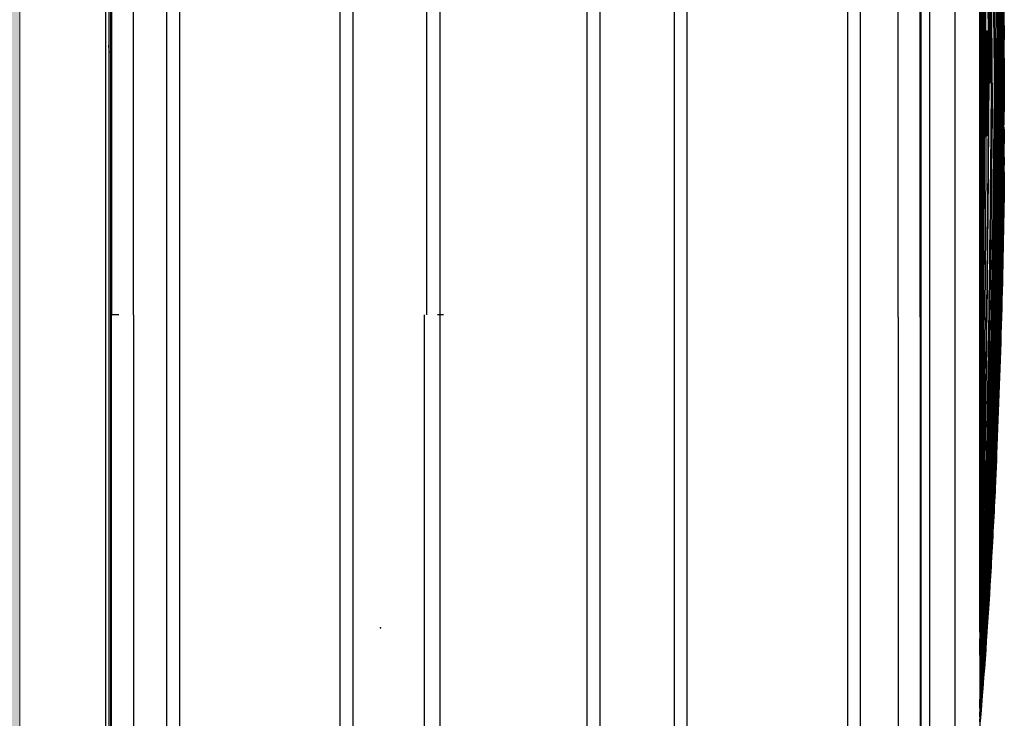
# Model space of a CAD drawing. Header units: millimetres. Extents: x 922208 to 1069538, y -182208 to -99877.
# Tile 206 of 256: x 998867 to 999315, y -162105 to -161787. Entities that reach past the tile are written whole.
import ezdxf

# ---------------------------------------------------------------- set-up
doc = ezdxf.new("R2010")
doc.units = ezdxf.units.MM
doc.header["$MEASUREMENT"] = 0
doc.linetypes.add('HIDDEN', pattern=[20, 10, -10])
doc.layers.add('IS_KLIM_urządzenia', color=3, linetype='Continuous')
for name, color, linetype, lineweight in [('IS_POWRÓT', 5, 'HIDDEN', 30), ('Nowe_220-A Ściany_Nr_pióra__19', 255, 'Continuous', 0), ('Nowe_220-A Ściany_Nr_pióra__27', 7, 'Continuous', 25)]:
    doc.layers.add(name, color=color, linetype=linetype, lineweight=lineweight)

# ---------------------------------------------------------------- blocks, each defined once
blk = doc.blocks.new('parter01')
at = {"layer": 'Nowe_220-A Ściany_Nr_pióra__19', "linetype": 'Continuous', "lineweight": 0}
blk.add_hatch(color=255, dxfattribs=at).paths.add_polyline_path([(998466.55073, -101090.02068), (998466.55073, -106860.02068), (998866.55073, -106860.02068), (998866.55073, -101090.02068)])
at = {"layer": 'Nowe_220-A Ściany_Nr_pióra__27', "color": 7, "linetype": 'Continuous', "lineweight": 0}
blk.add_lwpolyline([(998866.55073, -106860.02068), (998866.55073, -100690.02068)], dxfattribs=at)
blk = doc.blocks.new('G$CE471A013')
at = {"linetype": 'Continuous'}
for p, q in [((-63.256, 37.301), (6.245, 37.301)), ((23.598, 37.069), (-66.48, 37.069)), ((-63.211, 37.029), (-21.491, 37.029)), ((-62.823, 37.151), (6.095, 37.151)), ((-21.491, 36.7), (-21.491, 37.034)), ((20.329, 37.029), (-21.491, 37.029)), ((-55.564, 34.525), (12.681, 34.525)), ((12.681, 33.925), (-55.564, 33.925)), ((-53.591, 26.625), (10.708, 26.625)), ((10.708, 26.025), (-53.591, 26.025)), ((-21.491, 22.659), (-55.356, 22.659)), ((-21.491, 22.784), (12.474, 22.784)), ((-21.491, 22.059), (-55.356, 22.059)), ((-21.491, 21.902), (-21.491, 22.171)), ((12.474, 22.059), (-21.491, 22.059)), ((-21.391, 15.359), (-55.356, 15.359)), ((12.474, 15.359), (-21.391, 15.359)), ((-21.391, 14.759), (-55.356, 14.759)), ((12.474, 14.759), (-21.391, 14.759)), ((-53.591, 11.393), (10.708, 11.393)), ((10.708, 10.793), (-53.591, 10.793)), ((-55.564, 3.493), (12.681, 3.493)), ((12.681, 2.893), (-55.564, 2.893)), ((-61.567, 0.144), (18.685, 0.144)), ((-21.391, 0.184), (-59.916, 0.184)), ((-21.391, 0.184), (17.062, 0.184)), ((-0.517, -0.263), (-62.643, -0.263)), ((-0.367, -1.413), (-63.178, -1.413)), ((-7.032, -2.545), (-57.042, -2.545)), ((-32.037, -2.644), (-32.037, -2.642)), ((-7.032, -2.545), (-2.219, -2.545)), ((-5.317, -2.545), (-5.317, -2.545))]:
    blk.add_line(p, q, dxfattribs=at)
blk.add_ellipse((-33.789, 36.701), major_axis=(1.086, 0), ratio=0.414214, start_param=1.241354, end_param=1.558544, dxfattribs=at)
for points, degree in [([(-21.491, 36.025), (-63.136, 36.025)], 1), ([(-21.491, 36.025), (-7.576, 36.025), (6.339, 36.025), (20.254, 36.025)], 3), ([(-21.391, 1.188), (-34.734, 1.188), (-48.077, 1.188), (-61.42, 1.188)], 3), ([(-21.391, 1.188), (-8.082, 1.188), (5.228, 1.188), (18.538, 1.188)], 3), ([(-32.037, -3.003), (-41.686, -2.945), (-51.334, -2.803), (-60.98, -2.546)], 3), ([(-32.037, -2.832), (-41.595, -2.794), (-51.153, -2.706), (-60.71, -2.546)], 3), ([(-32.037, -2.642), (-35.976, -2.636), (-39.916, -2.626), (-43.855, -2.612)], 3), ([(-32.037, -2.832), (-22.479, -2.794), (-12.921, -2.706), (-3.364, -2.546)], 3), ([(-32.037, -2.578), (-32.037, -2.579), (-32.037, -2.581), (-32.037, -2.583)], 3), ([(-32.037, -2.639), (-32.037, -2.64), (-32.037, -2.641), (-32.037, -2.642)], 3), ([(-17.799, -2.785), (-15.415, -2.748), (-13.032, -2.706), (-10.649, -2.657)], 3), ([(-7.721, -2.556), (-7.116, -2.553), (-6.512, -2.549), (-5.907, -2.545)], 3), ([(-7.585, -2.858), (-6.064, -2.768), (-4.543, -2.669), (-3.024, -2.559)], 3), ([(-32.037, -2.772), (-32.861, -2.77), (-33.685, -2.767), (-34.509, -2.764)], 3), ([(-32.037, -2.89), (-32.838, -2.886), (-33.64, -2.882), (-34.441, -2.877)], 3), ([(-32.037, -2.71), (-32.037, -2.711), (-32.037, -2.712), (-32.037, -2.713)], 3), ([(-32.037, -2.772), (-31.213, -2.77), (-30.389, -2.767), (-29.565, -2.764)], 3), ([(-32.037, -2.77), (-32.037, -2.771), (-32.037, -2.772), (-32.037, -2.772)], 3), ([(-32.037, -2.829), (-32.037, -2.83), (-32.037, -2.831), (-32.037, -2.832)], 3), ([(-32.037, -2.89), (-31.236, -2.886), (-30.434, -2.882), (-29.633, -2.877)], 3), ([(-32.037, -2.887), (-32.037, -2.888), (-32.037, -2.889), (-32.037, -2.89)], 3), ([(-32.037, -2.945), (-32.037, -2.945), (-32.037, -2.946), (-32.037, -2.947)], 3), ([(-32.037, -3.001), (-32.037, -3.002), (-32.037, -3.003), (-32.037, -3.003)], 3), ([(-18.164, -2.749), (-17.391, -2.739), (-16.618, -2.728), (-15.845, -2.717)], 3), ([(-41.256, -3.247), (-38.183, -3.313), (-35.11, -3.36), (-32.037, -3.388)], 3), ([(-40.922, -3.533), (-38.628, -3.589), (-36.333, -3.627), (-34.038, -3.648)], 3), ([(-39.963, -3.342), (-37.321, -3.397), (-34.679, -3.437), (-32.037, -3.462)], 3), ([(-37.196, -3.36), (-35.477, -3.388), (-33.757, -3.41), (-32.037, -3.426)], 3), ([(-32.037, -3.306), (-32.719, -3.3), (-33.402, -3.293), (-34.084, -3.286)], 3), ([(-32.037, -3.428), (-32.138, -3.427), (-32.24, -3.426), (-32.341, -3.425)], 3), ([(-32.037, -3.161), (-32.037, -3.162), (-32.037, -3.162), (-32.037, -3.163)], 3), ([(-32.037, -3.211), (-32.037, -3.211), (-32.037, -3.212), (-32.037, -3.213)], 3), ([(-32.037, -3.259), (-32.037, -3.259), (-32.037, -3.26), (-32.037, -3.261)], 3), ([(-25.483, -3.299), (-27.667, -3.338), (-29.852, -3.368), (-32.037, -3.388)], 3), ([(-32.037, -3.304), (-32.037, -3.305), (-32.037, -3.306), (-32.037, -3.306)], 3), ([(-32.037, -3.348), (-32.037, -3.348), (-32.037, -3.349), (-32.037, -3.349)], 3), ([(-32.037, -3.388), (-32.037, -3.389), (-32.037, -3.389), (-32.037, -3.39)], 3), ([(-32.037, -3.426), (-32.037, -3.427), (-32.037, -3.427), (-32.037, -3.428)], 3), ([(-32.037, -3.462), (-32.037, -3.462), (-32.037, -3.463), (-32.037, -3.463)], 3), ([(-32.037, -3.494), (-32.037, -3.495), (-32.037, -3.495), (-32.037, -3.496)], 3), ([(-32.037, -3.525), (-32.037, -3.525), (-32.037, -3.525), (-32.037, -3.526)], 3), ([(-32.037, -3.552), (-32.037, -3.552), (-32.037, -3.553), (-32.037, -3.553)], 3), ([(-32.037, -3.577), (-32.037, -3.577), (-32.037, -3.578), (-32.037, -3.578)], 3), ([(-27.275, -3.582), (-28.862, -3.608), (-30.45, -3.626), (-32.037, -3.636)], 3), ([(-19.077, -3.415), (-22.729, -3.537), (-26.382, -3.615), (-30.036, -3.648)], 3), ([(-29.948, -3.648), (-28.516, -3.635), (-27.085, -3.615), (-25.654, -3.588)], 3), ([(-18.767, -3.419), (-22.083, -3.533), (-25.4, -3.609), (-28.717, -3.646)], 3), ([(-28.676, -3.646), (-27.337, -3.631), (-25.999, -3.61), (-24.66, -3.582)], 3), ([(-27.514, -3.604), (-25.962, -3.58), (-24.41, -3.549), (-22.859, -3.51)], 3), ([(-34.126, -3.648), (-34.097, -3.648), (-34.067, -3.648), (-34.038, -3.648)], 3), ([(-32.037, -3.651), (-32.295, -3.649), (-32.552, -3.648), (-32.81, -3.646)], 3), ([(-32.037, -3.637), (-32.128, -3.636), (-32.22, -3.636), (-32.311, -3.635)], 3), ([(-32.037, -3.599), (-32.037, -3.599), (-32.037, -3.6), (-32.037, -3.6)], 3), ([(-28.055, -3.611), (-29.382, -3.629), (-30.71, -3.642), (-32.037, -3.65)], 3), ([(-32.037, -3.619), (-32.037, -3.619), (-32.037, -3.619), (-32.037, -3.619)], 3), ([(-32.037, -3.637), (-31.89, -3.636), (-31.744, -3.635), (-31.597, -3.634)], 3), ([(-32.037, -3.636), (-32.037, -3.636), (-32.037, -3.637), (-32.037, -3.637)], 3), ([(-32.037, -3.651), (-31.405, -3.647), (-30.773, -3.643), (-30.142, -3.637)], 3), ([(-32.037, -3.65), (-32.037, -3.65), (-32.037, -3.65), (-32.037, -3.651)], 3), ([(-29.948, -3.648), (-29.977, -3.648), (-30.006, -3.648), (-30.036, -3.648)], 3), ([(-28.676, -3.646), (-28.69, -3.646), (-28.703, -3.646), (-28.717, -3.646)], 3), ([(-28.008, -3.648), (-28.016, -3.648), (-28.023, -3.648), (-28.031, -3.648)], 3), ([(-27.658, -3.652), (-27.662, -3.652), (-27.665, -3.652), (-27.668, -3.652)], 3), ([(-27.551, -3.657), (-27.238, -3.653), (-26.925, -3.649), (-26.612, -3.645)], 3), ([(-27.551, -3.657), (-27.551, -3.657), (-27.551, -3.657), (-27.551, -3.657)], 3)]:
    blk.add_open_spline(points, degree=degree, dxfattribs=at)
for points, knots in [([(-32.037, -3.261), (-36.938, -3.218), (-41.838, -3.138), (-51.533, -2.903), (-56.327, -2.75), (-61.119, -2.546)], [0, 0, 0, 0, 0.505409, 0.505409, 1, 1, 1, 1]), ([(-61.118, -2.551), (-56.329, -2.844), (-51.536, -3.059), (-41.841, -3.378), (-36.939, -3.481), (-32.037, -3.525)], [0, 0, 0, 0, 0.494599, 0.494599, 1, 1, 1, 1]), ([(-32.037, -3.496), (-36.939, -3.451), (-41.841, -3.35), (-51.536, -3.04), (-56.329, -2.832), (-61.118, -2.551)], [0, 0, 0, 0, 0.505401, 0.505401, 1, 1, 1, 1]), ([(-61.118, -2.551), (-56.329, -2.832), (-51.536, -3.039), (-41.841, -3.349), (-36.939, -3.45), (-32.037, -3.494)], [0, 0, 0, 0, 0.494599, 0.494599, 1, 1, 1, 1]), ([(-32.037, -3.553), (-36.94, -3.512), (-41.841, -3.407), (-51.536, -3.079), (-56.33, -2.856), (-61.118, -2.552)], [0, 0, 0, 0, 0.505401, 0.505401, 1, 1, 1, 1]), ([(-32.037, -3.526), (-36.939, -3.483), (-41.841, -3.38), (-51.536, -3.06), (-56.329, -2.845), (-61.118, -2.552)], [0, 0, 0, 0, 0.505401, 0.505401, 1, 1, 1, 1]), ([(-32.037, -3.6), (-36.94, -3.563), (-41.842, -3.457), (-51.537, -3.114), (-56.33, -2.879), (-61.118, -2.553)], [0, 0, 0, 0, 0.505401, 0.505401, 1, 1, 1, 1]), ([(-32.037, -3.578), (-36.94, -3.538), (-41.842, -3.433), (-51.537, -3.097), (-56.33, -2.868), (-61.118, -2.553)], [0, 0, 0, 0, 0.505401, 0.505401, 1, 1, 1, 1]), ([(-32.037, -3.619), (-36.94, -3.585), (-41.843, -3.48), (-51.538, -3.13), (-56.331, -2.889), (-61.118, -2.554)], [0, 0, 0, 0, 0.505401, 0.505401, 1, 1, 1, 1]), ([(-32.037, -3.39), (-36.939, -3.345), (-41.84, -3.252), (-51.533, -2.975), (-56.326, -2.793), (-61.115, -2.549)], [0, 0, 0, 0, 0.505465, 0.505465, 1, 1, 1, 1]), ([(-61.106, -2.549), (-56.319, -2.779), (-51.53, -2.951), (-41.839, -3.214), (-36.938, -3.303), (-32.037, -3.348)], [0, 0, 0, 0, 0.494375, 0.494375, 1, 1, 1, 1]), ([(-32.037, -3.111), (-36.937, -3.076), (-41.838, -3.01), (-51.506, -2.824), (-56.274, -2.704), (-61.042, -2.546)], [0, 0, 0, 0, 0.50677, 0.50677, 1, 1, 1, 1]), ([(-32.037, -3.058), (-36.937, -3.025), (-41.837, -2.966), (-51.506, -2.797), (-56.274, -2.688), (-61.041, -2.545)], [0, 0, 0, 0, 0.506778, 0.506778, 1, 1, 1, 1]), ([(-61.021, -2.546), (-56.261, -2.688), (-51.499, -2.795), (-41.837, -2.964), (-36.937, -3.023), (-32.037, -3.056)], [0, 0, 0, 0, 0.492868, 0.492868, 1, 1, 1, 1]), ([(-32.037, -3.349), (-36.938, -3.305), (-41.839, -3.215), (-51.494, -2.953), (-56.248, -2.782), (-61, -2.554)], [0, 0, 0, 0, 0.507485, 0.507485, 1, 1, 1, 1]), ([(-32.037, -3.213), (-36.938, -3.173), (-41.838, -3.097), (-51.488, -2.878), (-56.237, -2.737), (-60.984, -2.551)], [0, 0, 0, 0, 0.507767, 0.507767, 1, 1, 1, 1]), ([(-60.984, -2.551), (-56.237, -2.736), (-51.488, -2.877), (-41.838, -3.095), (-36.938, -3.17), (-32.037, -3.211)], [0, 0, 0, 0, 0.492233, 0.492233, 1, 1, 1, 1]), ([(-60.984, -2.552), (-56.237, -2.752), (-51.488, -2.903), (-41.839, -3.136), (-36.938, -3.216), (-32.037, -3.259)], [0, 0, 0, 0, 0.492233, 0.492233, 1, 1, 1, 1]), ([(-32.037, -2.947), (-34.87, -2.932), (-37.702, -2.91), (-43.368, -2.851), (-46.201, -2.816), (-51.866, -2.73), (-54.699, -2.68), (-58.666, -2.597), (-59.8, -2.572), (-60.934, -2.546)], [0, 0, 0, 0, 0.294057, 0.294057, 0.58814, 0.58814, 0.882227, 0.882227, 1, 1, 1, 1]), ([(-60.894, -2.547), (-58.354, -2.605), (-55.814, -2.657), (-50.519, -2.751), (-47.764, -2.792), (-42.254, -2.862), (-39.498, -2.891), (-35.174, -2.926), (-33.606, -2.936), (-32.037, -2.945)], [0, 0, 0, 0, 0.264103, 0.264103, 0.550513, 0.550513, 0.836923, 0.836923, 1, 1, 1, 1]), ([(-60.501, -2.547), (-57.467, -2.586), (-54.433, -2.62), (-49.709, -2.664), (-48.019, -2.679), (-42.949, -2.718), (-39.569, -2.739), (-34.805, -2.76), (-33.421, -2.765), (-32.037, -2.77)], [0, 0, 0, 0, 0.319801, 0.319801, 0.497905, 0.497905, 0.854114, 0.854114, 1, 1, 1, 1]), ([(-32.037, -2.713), (-34.859, -2.706), (-37.681, -2.696), (-41.915, -2.677), (-43.326, -2.67), (-47.56, -2.647), (-50.382, -2.629), (-55.564, -2.59), (-57.923, -2.569), (-60.283, -2.546)], [0, 0, 0, 0, 0.299747, 0.299747, 0.449624, 0.449624, 0.749381, 0.749381, 1, 1, 1, 1]), ([(-60.283, -2.546), (-58.036, -2.568), (-55.79, -2.587), (-52.212, -2.614), (-50.88, -2.623), (-46.883, -2.65), (-44.219, -2.664), (-38.89, -2.689), (-36.225, -2.699), (-33.053, -2.707), (-32.545, -2.709), (-32.037, -2.71)], [0, 0, 0, 0, 0.238571, 0.238571, 0.380065, 0.380065, 0.663055, 0.663055, 0.946044, 0.946044, 1, 1, 1, 1]), ([(-32.037, -3.463), (-36.939, -3.418), (-41.84, -3.319), (-51.147, -3.031), (-55.552, -2.852), (-59.955, -2.614)], [0, 0, 0, 0, 0.526489, 0.526489, 1, 1, 1, 1]), ([(-58.091, -2.545), (-55.347, -2.562), (-52.602, -2.575), (-48.884, -2.591), (-47.911, -2.595), (-44.991, -2.607), (-43.045, -2.613), (-39.152, -2.625), (-37.205, -2.63), (-34.185, -2.636), (-33.111, -2.638), (-32.037, -2.639)], [0, 0, 0, 0, 0.31601, 0.31601, 0.42808, 0.42808, 0.652219, 0.652219, 0.876357, 0.876357, 1, 1, 1, 1]), ([(-32.037, -2.583), (-36.954, -2.579), (-41.87, -2.572), (-49.186, -2.558), (-51.586, -2.553), (-53.986, -2.547)], [0, 0, 0, 0, 0.672022, 0.672022, 1, 1, 1, 1]), ([(-32.037, -3.058), (-27.137, -3.025), (-22.236, -2.966), (-12.557, -2.796), (-7.778, -2.688), (-3, -2.544)], [0, 0, 0, 0, 0.506209, 0.506209, 1, 1, 1, 1]), ([(-32.037, -3.111), (-27.136, -3.076), (-22.236, -3.01), (-12.557, -2.824), (-7.778, -2.704), (-3, -2.545)], [0, 0, 0, 0, 0.506209, 0.506209, 1, 1, 1, 1]), ([(-5.983, -2.545), (-8.727, -2.562), (-11.472, -2.575), (-15.189, -2.591), (-16.163, -2.595), (-19.083, -2.607), (-21.029, -2.613), (-24.922, -2.625), (-26.869, -2.63), (-29.889, -2.636), (-30.963, -2.638), (-32.037, -2.639)], [0, 0, 0, 0, 0.31601, 0.31601, 0.42808, 0.42808, 0.652219, 0.652219, 0.876357, 0.876357, 1, 1, 1, 1]), ([(-32.037, -2.578), (-32.037, -2.577), (-32.037, -2.575), (-32.037, -2.569), (-32.037, -2.565), (-32.037, -2.556), (-32.037, -2.551), (-32.037, -2.545)], [0, 0, 0, 0, 0.356764, 0.356764, 0.713527, 0.713527, 1, 1, 1, 1]), ([(-32.037, -3.261), (-27.136, -3.218), (-22.236, -3.138), (-12.541, -2.903), (-7.747, -2.75), (-2.955, -2.546)], [0, 0, 0, 0, 0.505409, 0.505409, 1, 1, 1, 1]), ([(-32.037, -2.947), (-29.204, -2.932), (-26.371, -2.91), (-20.706, -2.851), (-17.873, -2.816), (-12.207, -2.73), (-9.375, -2.68), (-5.408, -2.597), (-4.274, -2.572), (-3.139, -2.546)], [0, 0, 0, 0, 0.294057, 0.294057, 0.58814, 0.58814, 0.882227, 0.882227, 1, 1, 1, 1]), ([(-32.037, -2.713), (-29.215, -2.706), (-26.392, -2.696), (-22.159, -2.677), (-20.748, -2.67), (-16.514, -2.647), (-13.692, -2.629), (-8.513, -2.59), (-6.157, -2.569), (-3.8, -2.546)], [0, 0, 0, 0, 0.299848, 0.299848, 0.449777, 0.449777, 0.749636, 0.749636, 1, 1, 1, 1]), ([(-3.791, -2.546), (-6.037, -2.568), (-8.284, -2.587), (-11.862, -2.614), (-13.194, -2.623), (-17.191, -2.65), (-19.855, -2.664), (-25.184, -2.689), (-27.848, -2.699), (-31.021, -2.707), (-31.529, -2.709), (-32.037, -2.71)], [0, 0, 0, 0, 0.238571, 0.238571, 0.380065, 0.380065, 0.663055, 0.663055, 0.946044, 0.946044, 1, 1, 1, 1]), ([(-3.18, -2.547), (-5.72, -2.605), (-8.26, -2.657), (-13.555, -2.751), (-16.31, -2.792), (-21.82, -2.862), (-24.575, -2.891), (-28.899, -2.926), (-30.468, -2.936), (-32.037, -2.945)], [0, 0, 0, 0, 0.264103, 0.264103, 0.550513, 0.550513, 0.836923, 0.836923, 1, 1, 1, 1]), ([(-3.573, -2.547), (-6.607, -2.586), (-9.641, -2.62), (-14.365, -2.664), (-16.055, -2.679), (-21.125, -2.718), (-24.504, -2.739), (-29.268, -2.76), (-30.653, -2.765), (-32.037, -2.77)], [0, 0, 0, 0, 0.319801, 0.319801, 0.497905, 0.497905, 0.854114, 0.854114, 1, 1, 1, 1]), ([(-32.037, -2.583), (-27.12, -2.579), (-22.204, -2.572), (-14.887, -2.558), (-12.488, -2.553), (-10.088, -2.547)], [0, 0, 0, 0, 0.672022, 0.672022, 1, 1, 1, 1]), ([(-32.037, -3.39), (-27.135, -3.345), (-22.234, -3.252), (-12.541, -2.975), (-7.748, -2.793), (-2.959, -2.549)], [0, 0, 0, 0, 0.505465, 0.505465, 1, 1, 1, 1]), ([(-2.968, -2.549), (-7.755, -2.779), (-12.544, -2.951), (-22.235, -3.214), (-27.136, -3.303), (-32.037, -3.348)], [0, 0, 0, 0, 0.494375, 0.494375, 1, 1, 1, 1]), ([(-32.037, -3.463), (-27.135, -3.418), (-22.234, -3.319), (-12.539, -3.019), (-7.745, -2.82), (-2.955, -2.55)], [0, 0, 0, 0, 0.505401, 0.505401, 1, 1, 1, 1]), ([(-2.955, -2.55), (-7.745, -2.819), (-12.539, -3.018), (-22.234, -3.318), (-27.135, -3.416), (-32.037, -3.462)], [0, 0, 0, 0, 0.494599, 0.494599, 1, 1, 1, 1]), ([(-32.037, -3.306), (-27.136, -3.263), (-22.235, -3.177), (-12.563, -2.928), (-7.792, -2.766), (-3.023, -2.55)], [0, 0, 0, 0, 0.506586, 0.506586, 1, 1, 1, 1]), ([(-2.956, -2.551), (-7.745, -2.844), (-12.538, -3.059), (-22.233, -3.378), (-27.134, -3.481), (-32.037, -3.525)], [0, 0, 0, 0, 0.494599, 0.494599, 1, 1, 1, 1]), ([(-32.037, -3.496), (-27.135, -3.451), (-22.233, -3.35), (-12.538, -3.04), (-7.745, -2.832), (-2.956, -2.551)], [0, 0, 0, 0, 0.505401, 0.505401, 1, 1, 1, 1]), ([(-2.956, -2.551), (-7.745, -2.832), (-12.538, -3.039), (-22.233, -3.349), (-27.135, -3.45), (-32.037, -3.494)], [0, 0, 0, 0, 0.494599, 0.494599, 1, 1, 1, 1]), ([(-32.037, -3.213), (-27.136, -3.173), (-22.236, -3.097), (-12.586, -2.878), (-7.837, -2.737), (-3.09, -2.551)], [0, 0, 0, 0, 0.507767, 0.507767, 1, 1, 1, 1]), ([(-3.09, -2.551), (-7.837, -2.736), (-12.586, -2.877), (-22.236, -3.095), (-27.136, -3.17), (-32.037, -3.211)], [0, 0, 0, 0, 0.492233, 0.492233, 1, 1, 1, 1]), ([(-32.037, -3.553), (-27.134, -3.512), (-22.232, -3.407), (-12.537, -3.079), (-7.744, -2.856), (-2.956, -2.552)], [0, 0, 0, 0, 0.505401, 0.505401, 1, 1, 1, 1]), ([(-32.037, -3.526), (-27.134, -3.483), (-22.233, -3.38), (-12.538, -3.06), (-7.745, -2.845), (-2.956, -2.552)], [0, 0, 0, 0, 0.505401, 0.505401, 1, 1, 1, 1]), ([(-3.09, -2.552), (-7.837, -2.752), (-12.586, -2.903), (-22.235, -3.136), (-27.136, -3.216), (-32.037, -3.259)], [0, 0, 0, 0, 0.492233, 0.492233, 1, 1, 1, 1]), ([(-32.037, -3.6), (-27.134, -3.563), (-22.232, -3.457), (-12.536, -3.114), (-7.744, -2.879), (-2.956, -2.553)], [0, 0, 0, 0, 0.505401, 0.505401, 1, 1, 1, 1]), ([(-32.037, -3.578), (-27.134, -3.538), (-22.232, -3.433), (-12.537, -3.097), (-7.744, -2.868), (-2.956, -2.553)], [0, 0, 0, 0, 0.505401, 0.505401, 1, 1, 1, 1]), ([(-32.037, -3.619), (-27.134, -3.585), (-22.231, -3.48), (-12.536, -3.13), (-7.743, -2.889), (-2.956, -2.554)], [0, 0, 0, 0, 0.505401, 0.505401, 1, 1, 1, 1]), ([(-32.037, -3.349), (-27.136, -3.305), (-22.235, -3.215), (-12.58, -2.953), (-7.826, -2.782), (-3.074, -2.554)], [0, 0, 0, 0, 0.507485, 0.507485, 1, 1, 1, 1]), ([(-32.037, -2.639), (-32.037, -2.639), (-32.037, -2.637), (-32.037, -2.631), (-32.037, -2.627), (-32.037, -2.616), (-32.037, -2.61), (-32.037, -2.596), (-32.037, -2.589), (-32.037, -2.578), (-32.037, -2.576), (-32.037, -2.573)], [0, 0, 0, 0, 0.231562, 0.231562, 0.463124, 0.463124, 0.694686, 0.694686, 0.926248, 0.926248, 1, 1, 1, 1]), ([(-32.037, -2.642), (-27.827, -2.636), (-23.617, -2.625), (-18.87, -2.608), (-18.334, -2.606), (-17.797, -2.604)], [0, 0, 0, 0, 0.886937, 0.886937, 1, 1, 1, 1]), ([(-32.037, -2.71), (-32.037, -2.709), (-32.037, -2.708), (-32.037, -2.702), (-32.037, -2.697), (-32.037, -2.687), (-32.037, -2.68), (-32.037, -2.667), (-32.037, -2.659), (-32.037, -2.649), (-32.037, -2.646), (-32.037, -2.644)], [0, 0, 0, 0, 0.231495, 0.231495, 0.46299, 0.46299, 0.694485, 0.694485, 0.925981, 0.925981, 1, 1, 1, 1]), ([(-27.658, -3.652), (-23.484, -3.601), (-19.311, -3.485), (-11.533, -3.146), (-7.927, -2.937), (-4.325, -2.664)], [0, 0, 0, 0, 0.536112, 0.536112, 1, 1, 1, 1]), ([(-14.972, -3.306), (-14.541, -3.287), (-12.888, -3.21), (-8.993, -3.004), (-5.532, -2.766), (-3.295, -2.585)], [0, 0, 0, 0, 0.110637, 0.424462, 1, 1, 1, 1]), ([(-9.673, -2.62), (-8.285, -2.605), (-6.897, -2.589), (-4.826, -2.563), (-4.143, -2.554), (-3.459, -2.545)], [0, 0, 0, 0, 0.670073, 0.670073, 1, 1, 1, 1]), ([(-5.313, -2.545), (-5.321, -2.545), (-5.314, -2.545), (-5.258, -2.545), (-5.187, -2.545), (-4.997, -2.545), (-4.879, -2.545), (-4.754, -2.545)], [0, 0, 0, 0, 0.244899, 0.244899, 0.62245, 0.62245, 1, 1, 1, 1]), ([(-57.423, -2.786), (-53.865, -2.995), (-50.304, -3.157), (-41.842, -3.456), (-36.94, -3.562), (-32.037, -3.599)], [0, 0, 0, 0, 0.420951, 0.420951, 1, 1, 1, 1]), ([(-56.809, -2.838), (-53.456, -3.04), (-50.1, -3.198), (-41.843, -3.499), (-36.94, -3.605), (-32.037, -3.636)], [0, 0, 0, 0, 0.406561, 0.406561, 1, 1, 1, 1]), ([(-56.729, -2.835), (-53.402, -3.029), (-50.073, -3.182), (-41.843, -3.479), (-36.94, -3.585), (-32.037, -3.619)], [0, 0, 0, 0, 0.40464, 0.40464, 1, 1, 1, 1]), ([(-34.126, -3.648), (-38.681, -3.606), (-43.236, -3.494), (-50.098, -3.221), (-52.408, -3.111), (-54.717, -2.979)], [0, 0, 0, 0, 0.663309, 0.663309, 1, 1, 1, 1]), ([(-51.456, -3.137), (-49.886, -3.212), (-48.315, -3.278), (-41.843, -3.518), (-36.941, -3.623), (-32.037, -3.65)], [0, 0, 0, 0, 0.242783, 0.242783, 1, 1, 1, 1]), ([(-32.037, -2.77), (-32.037, -2.769), (-32.037, -2.767), (-32.037, -2.761), (-32.037, -2.757), (-32.037, -2.747), (-32.037, -2.74), (-32.037, -2.726), (-32.037, -2.719), (-32.037, -2.709), (-32.037, -2.706), (-32.037, -2.704)], [0, 0, 0, 0, 0.231403, 0.231403, 0.462805, 0.462805, 0.694209, 0.694209, 0.925613, 0.925613, 1, 1, 1, 1]), ([(-32.037, -3.428), (-27.135, -3.382), (-22.234, -3.286), (-13.64, -3.03), (-9.947, -2.892), (-6.255, -2.716)], [0, 0, 0, 0, 0.570136, 0.570136, 1, 1, 1, 1]), ([(-6.837, -2.743), (-10.335, -2.905), (-13.834, -3.035), (-22.234, -3.285), (-27.135, -3.381), (-32.037, -3.426)], [0, 0, 0, 0, 0.416676, 0.416676, 1, 1, 1, 1]), ([(-32.037, -2.829), (-32.037, -2.828), (-32.037, -2.827), (-32.037, -2.821), (-32.037, -2.816), (-32.037, -2.806), (-32.037, -2.799), (-32.037, -2.786), (-32.037, -2.778), (-32.037, -2.768), (-32.037, -2.765), (-32.037, -2.763)], [0, 0, 0, 0, 0.231285, 0.231285, 0.46257, 0.46257, 0.693856, 0.693856, 0.925144, 0.925144, 1, 1, 1, 1]), ([(-32.037, -2.887), (-32.037, -2.887), (-32.037, -2.885), (-32.037, -2.879), (-32.037, -2.875), (-32.037, -2.864), (-32.037, -2.858), (-32.037, -2.844), (-32.037, -2.836), (-32.037, -2.826), (-32.037, -2.824), (-32.037, -2.821)], [0, 0, 0, 0, 0.231142, 0.231142, 0.462283, 0.462283, 0.693426, 0.693426, 0.924571, 0.924571, 1, 1, 1, 1]), ([(-7.345, -2.835), (-10.672, -3.029), (-14.001, -3.182), (-22.231, -3.479), (-27.134, -3.585), (-32.037, -3.619)], [0, 0, 0, 0, 0.40464, 0.40464, 1, 1, 1, 1]), ([(-32.037, -2.945), (-32.037, -2.944), (-32.037, -2.942), (-32.037, -2.936), (-32.037, -2.932), (-32.037, -2.922), (-32.037, -2.915), (-32.037, -2.902), (-32.037, -2.894), (-32.037, -2.884), (-32.037, -2.881), (-32.037, -2.878)], [0, 0, 0, 0, 0.230972, 0.230972, 0.461944, 0.461944, 0.692918, 0.692918, 0.923895, 0.923895, 1, 1, 1, 1]), ([(-32.037, -3.001), (-32.037, -3), (-32.037, -2.999), (-32.037, -2.993), (-32.037, -2.988), (-32.037, -2.978), (-32.037, -2.972), (-32.037, -2.958), (-32.037, -2.95), (-32.037, -2.94), (-32.037, -2.937), (-32.037, -2.935)], [0, 0, 0, 0, 0.230777, 0.230777, 0.461553, 0.461553, 0.692332, 0.692332, 0.923115, 0.923115, 1, 1, 1, 1]), ([(-9.543, -2.946), (-12.138, -3.08), (-14.734, -3.191), (-22.232, -3.456), (-27.134, -3.562), (-32.037, -3.599)], [0, 0, 0, 0, 0.346419, 0.346419, 1, 1, 1, 1]), ([(-9.972, -2.955), (-12.425, -3.076), (-14.878, -3.177), (-22.232, -3.432), (-27.134, -3.537), (-32.037, -3.577)], [0, 0, 0, 0, 0.333694, 0.333694, 1, 1, 1, 1]), ([(-32.037, -3.109), (-32.037, -3.109), (-32.037, -3.107), (-32.037, -3.101), (-32.037, -3.097), (-32.037, -3.087), (-32.037, -3.081), (-32.037, -3.075)], [0, 0, 0, 0, 0.343869, 0.343869, 0.687737, 0.687737, 1, 1, 1, 1]), ([(-5.622, -2.755), (-8.854, -2.983), (-12.09, -3.161), (-19.56, -3.48), (-23.795, -3.596), (-28.031, -3.648)], [0, 0, 0, 0, 0.433408, 0.433408, 1, 1, 1, 1]), ([(-28.008, -3.648), (-23.776, -3.596), (-19.545, -3.48), (-12.084, -3.161), (-8.854, -2.983), (-5.627, -2.756)], [0, 0, 0, 0, 0.566773, 0.566773, 1, 1, 1, 1]), ([(-27.801, -3.592), (-24.31, -3.54), (-20.82, -3.45), (-15.12, -3.241), (-12.91, -3.145), (-10.701, -3.031)], [0, 0, 0, 0, 0.612154, 0.612154, 1, 1, 1, 1]), ([(-5.027, -2.716), (-8.397, -2.964), (-11.771, -3.156), (-19.318, -3.484), (-23.493, -3.6), (-27.668, -3.652)], [0, 0, 0, 0, 0.447256, 0.447256, 1, 1, 1, 1]), ([(-21.707, -3.479), (-20.248, -3.439), (-18.789, -3.392), (-15.054, -3.254), (-12.779, -3.153), (-10.505, -3.032)], [0, 0, 0, 0, 0.390602, 0.390602, 1, 1, 1, 1]), ([(-48.23, -3.208), (-47.734, -3.227), (-47.238, -3.245), (-41.842, -3.432), (-36.94, -3.537), (-32.037, -3.577)], [0, 0, 0, 0, 0.091941, 0.091941, 1, 1, 1, 1])]:
    blk.add_open_spline(points, degree=3, knots=knots, dxfattribs=at)
blk.add_point((-7.241, 24.777), dxfattribs=at)

msp = doc.modelspace()

# ---------------------------------------------------------------- block references
at = {"layer": 'IS_POWRÓT', "color": 27, "linetype": 'ByBlock', "lineweight": 30}
msp.add_blockref('parter01', (0, -59685.16), dxfattribs=at)

# ---------------------------------------------------------------- next in the draw order: block references
at = {"layer": 'IS_KLIM_urządzenia', "xscale": -10, "yscale": 10, "zscale": 10, "rotation": 90.00000000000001}
msp.add_blockref('G$CE471A013', (999278.71, -162135.97), dxfattribs=at)

doc.saveas('drawing.dxf')
